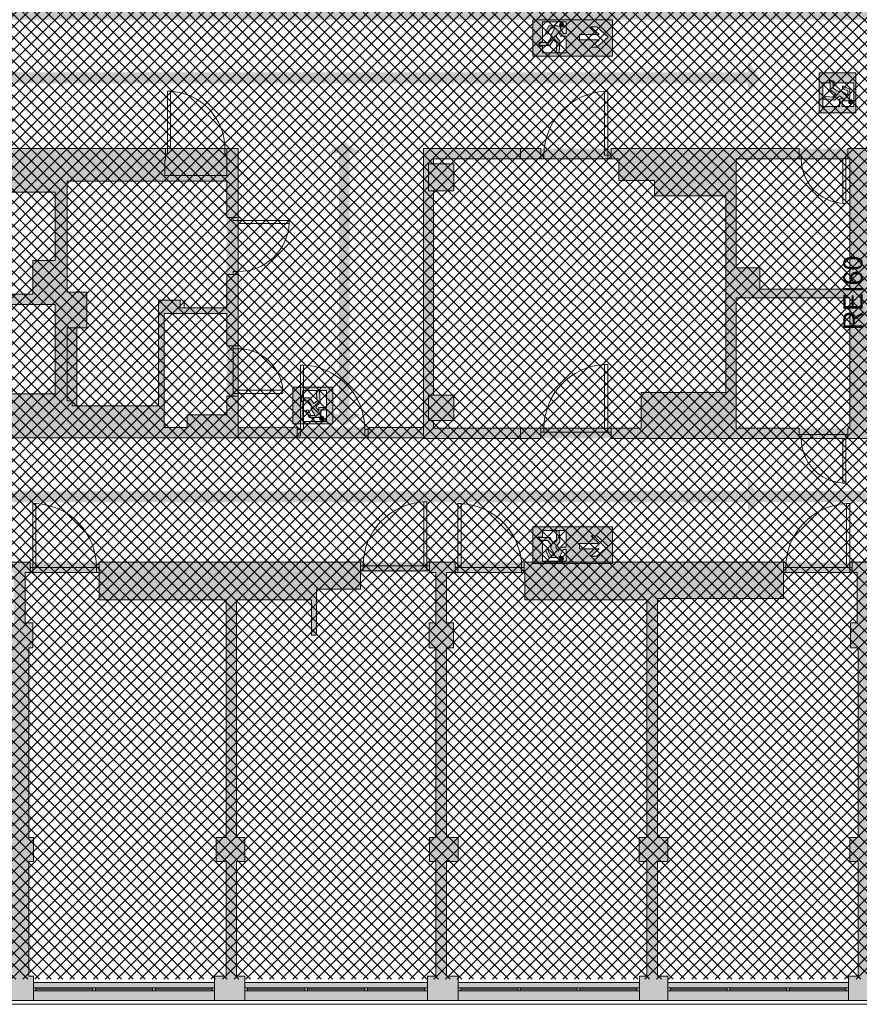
# Paper-space layout 'AP-11 STREFY POŻAROWE I EWAKUACJA - PIĘTRO 9' of a CAD drawing. Header units: millimetres. Extents: x 0 to 594, y 0 to 450.
# Tile 11 of 13: x 338 to 469, y 133 to 287. Entities that reach past the tile are written whole.
import ezdxf
from ezdxf.xclip import XClip

# ---------------------------------------------------------------- set-up
doc = ezdxf.new("R2010")
doc.units = ezdxf.units.MM
doc.header["$MEASUREMENT"] = 0
doc.header["$XCLIPFRAME"] = 0
for name, color, linetype, lineweight, true_color in [('A_ewakuacja_Nr_pióra__104', 7, 'Continuous', 5, 0x006532), ('A_podkład_Nr_pióra__254', 7, 'Continuous', 5, 0xfdfdfd), ('A_ppoż proj_Nr_pióra__104', 7, 'Continuous', 5, 0x006532), ('A_ppoż proj_Nr_pióra__211', 7, 'Continuous', 5, 0xfe65fe), ('A_ppoż proj_Nr_pióra__70', 7, 'Continuous', 5, 0x65fe00)]:
    doc.layers.add(name, color=color, linetype=linetype, lineweight=lineweight, true_color=true_color)
for name, color, linetype, lineweight in [('A_ewakuacja_Nr_pióra__4', 94, 'Continuous', 18), ('A_podkład_Nr_pióra__2', 8, 'Continuous', 13), ('A_ppoż proj_Nr_pióra__1', 7, 'Continuous', 20), ('A_ppoż proj_Nr_pióra__4', 94, 'Continuous', 18), ('A_ppoż proj_Nr_pióra__81', 2, 'Continuous', 5)]:
    doc.layers.add(name, color=color, linetype=linetype, lineweight=lineweight)
doc.layers.add('A_podrys', color=7, linetype='Continuous')
doc.styles.add('STYL_AUTOMATYCZNY_1', font='arial.ttf')

# ---------------------------------------------------------------- blocks, each defined once
blk = doc.blocks.new('Rysunek_1_1', base_point=(-1569.58, -182.91))
at = {"layer": 'A_ewakuacja_Nr_pióra__104', "linetype": 'Continuous', "lineweight": 0, "true_color": 0x004c26}
h = blk.add_hatch(color=118, dxfattribs=at)
h.paths.add_polyline_path([(418.26, 281.18), (430.75, 281.18), (430.75, 286.92), (418.26, 286.92)])
h.paths.add_polyline_path([(423.51, 286.57), (423.51, 284.74), (423.06, 284.74), (422.62, 285.54, 0.414214), (422.2, 285.95), (420.78, 285.95), (420.33, 284.95, 1.14772), (420.67, 284.8), (421.05, 285.63), (421.72, 285.63), (421.23, 284.78), (421.13, 284.61, 0.230447), (421.17, 284.11), (420.62, 283.33), (419.63, 283.33, 0.304489), (419.27, 282.86), (420.93, 282.86), (421.53, 283.76), (422.05, 283.31), (421.91, 281.77), (422.4, 281.77), (422.52, 283.53), (421.85, 284.33), (422.31, 284.96), (422.61, 284.36), (423.5, 284.36), (423.5, 281.73), (419.79, 281.73), (419.79, 282.78), (419.05, 282.78, -0.24241), (419.53, 283.44), (419.79, 283.44), (419.79, 286.57)], flags=0)
h.paths.add_polyline_path([(425.56, 284.59), (428.68, 284.59), (427.38, 285.79), (428.31, 285.79), (430.06, 284.2), (428.3, 282.6), (427.4, 282.6), (428.68, 283.78), (425.56, 283.78)], flags=0)
for points in [[(422.5, 286.26, 1), (423.09, 285.97, 1)], [(468.4, 274.14, 1), (467.78, 273.93, 1)], [(385.12, 224.12, 1), (385.33, 224.74, 1)], [(422.5, 202.38, 1), (423.09, 202.67, 1)]]:
    blk.add_hatch(color=118, dxfattribs=at).paths.add_polyline_path(points)
h = blk.add_hatch(color=118, dxfattribs=at)
h.paths.add_polyline_path([(468.9, 272.32), (468.9, 278.57), (463.15, 278.57), (463.15, 272.32)])
h.paths.add_polyline_path([(466.34, 274.52), (466.34, 273.33), (463.71, 273.33), (463.71, 277.04), (464.76, 277.04), (464.76, 277.48), (465.42, 277.3), (465.42, 277.04), (468.54, 277.04), (468.54, 273.32), (466.72, 273.32), (466.72, 274.21), (467.52, 274.21, 0.414214), (467.93, 274.62), (467.93, 276.05), (466.78, 276.56), (466.78, 276.16), (467.6, 275.77), (467.6, 275.11), (466.76, 275.6), (466.58, 275.7, 0.230447), (466.09, 275.66), (465.3, 276.21), (465.3, 277.2), (464.84, 277.33), (464.84, 275.9), (465.74, 275.3), (465.29, 274.78), (463.74, 274.92), (463.74, 274.43), (465.51, 274.3), (466.31, 274.98), (466.94, 274.52)], flags=0)
h = blk.add_hatch(color=118, dxfattribs=at)
h.paths.add_polyline_path([(386.94, 223.63), (386.94, 229.37), (380.69, 229.37), (380.69, 223.63)])
h.paths.add_polyline_path([(384.74, 226.18), (384.74, 225.58), (384.28, 226.22), (384.96, 227.01), (384.83, 228.78), (384.34, 228.78), (384.48, 227.23), (383.96, 226.78), (383.36, 227.69), (381.93, 227.69), (382.06, 227.22), (383.05, 227.22), (383.6, 226.43, 0.230447), (383.56, 225.94), (383.66, 225.76), (384.15, 224.92), (383.49, 224.92), (383.1, 225.74), (382.7, 225.74), (383.21, 224.59), (384.64, 224.59, 0.414214), (385.05, 225.01), (385.05, 225.8), (385.94, 225.8), (385.94, 223.98), (382.22, 223.98), (382.22, 227.1), (381.96, 227.1), (381.79, 227.76), (382.22, 227.76), (382.22, 228.81), (385.94, 228.81), (385.94, 226.18)], flags=0)
h = blk.add_hatch(color=118, dxfattribs=at)
h.paths.add_polyline_path([(418.26, 207.46), (418.26, 201.72), (430.75, 201.72), (430.75, 207.46)])
h.paths.add_polyline_path([(423.51, 202.07), (419.79, 202.07), (419.79, 205.2), (419.53, 205.2, -0.24241), (419.05, 205.86), (419.79, 205.86), (419.79, 206.91), (423.5, 206.91), (423.5, 204.28), (422.61, 204.28), (422.31, 203.68), (421.85, 204.31), (422.52, 205.11), (422.4, 206.87), (421.91, 206.87), (422.05, 205.33), (421.53, 204.87), (420.93, 205.78), (419.27, 205.78, 0.304489), (419.63, 205.31), (420.62, 205.31), (421.17, 204.53, 0.230447), (421.13, 204.03), (421.23, 203.86), (421.72, 203.01), (421.05, 203.01), (420.67, 203.84, 1.14772), (420.33, 203.69), (420.78, 202.69), (422.2, 202.69, 0.414214), (422.62, 203.1), (423.06, 203.9), (423.51, 203.9)], flags=0)
h.paths.add_polyline_path([(425.56, 204.05), (425.56, 204.86), (428.68, 204.86), (427.4, 206.04), (428.3, 206.04), (430.06, 204.44), (428.31, 202.85), (427.38, 202.85), (428.68, 204.05)], flags=0)
at = {"layer": 'A_podkład_Nr_pióra__254', "linetype": 'Continuous', "lineweight": 5, "true_color": 0xfdfdfd}
h = blk.add_hatch(color=7, dxfattribs=at)
h.paths.add_polyline_path([(70.72, 133.27), (539.52, 133.27), (539.52, 355.07), (203.12, 355.07), (203.12, 351.77), (203.17, 351.77), (203.17, 351.07), (203.77, 351.07), (203.77, 344.07), (203.77, 286.92), (269.37, 286.92), (372.12, 286.92), (514.02, 286.92), (520.91, 286.92), (533.82, 286.92), (533.82, 263.87), (514.02, 263.87), (514.02, 266.67), (486.32, 266.67), (486.32, 262.47), (471.82, 262.47), (471.82, 266.72), (401.12, 266.72), (401.12, 223.07), (372.12, 223.07), (372.12, 247.47), (371.32, 247.47), (371.32, 247.02), (370.32, 247.02), (370.32, 241.77), (363.67, 241.77), (363.02, 241.77), (363.02, 242.97), (359.62, 242.97), (359.62, 226.42), (346.82, 226.42), (346.82, 238.62), (348.42, 238.62), (348.42, 244.22), (345.32, 244.22), (345.32, 261.62), (370.32, 261.62), (370.32, 255.92), (371.32, 255.92), (371.32, 255.47), (372.12, 255.47), (372.12, 266.72), (296.52, 266.72), (296.52, 263.92), (248.98, 263.92), (248.98, 265.42), (245.88, 265.42), (245.88, 266.92), (203.77, 266.92), (203.72, 266.92), (203.32, 266.92), (203.32, 259.92), (207.72, 259.92), (207.72, 265.82), (215.12, 265.82), (215.12, 258.47), (215.52, 258.47), (215.52, 257.96), (215.58, 257.96), (215.58, 248.98), (215.52, 248.98), (215.52, 248.47), (215.12, 248.47), (215.12, 237.27), (215.52, 237.27), (215.52, 236.76), (215.58, 236.76), (215.58, 227.78), (215.52, 227.78), (215.52, 227.27), (215.12, 227.27), (215.12, 217.87), (214.89, 217.87), (214.89, 217.37), (214.89, 205.87), (215.12, 205.87), (215.12, 201.77), (203.32, 201.77), (169.12, 201.77), (169.12, 200.77), (168.57, 200.77), (168.57, 199.97), (169.12, 199.97), (169.77, 199.97), (169.77, 197.37), (171.77, 197.37), (171.77, 183.57), (161.07, 183.57), (161.07, 195.57), (161.07, 199.97), (161.57, 199.97), (161.57, 200.77), (161.07, 200.77), (161.07, 201.77), (149.37, 201.77), (149.37, 200.77), (141.37, 200.77), (141.37, 201.77), (88.38, 201.77, -0.025047), (88.42, 200.97), (80.92, 200.97), (80.92, 201.77), (76.12, 201.77), (76.12, 224.42), (123.82, 224.42), (123.82, 225.77), (138.22, 225.77), (138.22, 224.32), (142.27, 224.32), (142.27, 229.07), (165.52, 229.07), (165.52, 221.97), (169.72, 221.97), (169.72, 232.57), (168.87, 232.57), (168.87, 230.07), (165.27, 230.07), (165.27, 240.47), (168.87, 240.47), (168.87, 238.57), (169.72, 238.57), (169.72, 268.36), (169.14, 268.36), (168.55, 268.36), (168.55, 268.86), (167.97, 268.86), (167.97, 282.56), (167.97, 282.86), (168.57, 282.86), (168.57, 294.02), (175.94, 294.02), (181.14, 294.02), (182.17, 294.02), (182.17, 291.42), (184.77, 291.42), (184.77, 295.62), (184.77, 301.12), (184.76, 301.12), (178.39, 301.12), (173.77, 301.12), (173.77, 310.12), (173.77, 316.57), (173.77, 327.57), (173.77, 351.07), (174.77, 351.07), (174.77, 351.67), (174.77, 355.07), (70.72, 355.07)])
h.paths.add_polyline_path([(73.12, 268.72), (73.12, 286.32), (76.12, 286.32), (76.12, 294.02), (117.46, 294.02), (122.17, 294.02), (142.32, 294.02), (155.77, 294.02), (155.77, 294.82), (167.07, 294.82), (167.07, 268.36), (166.62, 268.36), (166.62, 260.02), (155.77, 260.02), (142.32, 260.02), (142.32, 264.32), (138.52, 264.32), (138.52, 262.52), (123.82, 262.52), (123.82, 264.22), (122.17, 264.22), (76.12, 264.22), (76.12, 268.72)], flags=0)
h.paths.add_polyline_path([(76.12, 351.77), (96.82, 351.77), (104.52, 351.77), (104.52, 351.07), (106.62, 351.07), (106.62, 321.72), (102.03, 321.72), (101.17, 320.86), (100.9, 320.59), (101.18, 320.31), (101.1, 320.22), (101.38, 319.94), (101.73, 320.29), (102.36, 320.92), (106.62, 320.92), (106.62, 319.32), (120.62, 319.32), (120.62, 318.82), (121.02, 318.82), (121.02, 318.94), (121.42, 318.94), (121.42, 319.32), (121.42, 320.12), (107.82, 320.12), (107.82, 351.07), (108.92, 351.07), (108.92, 351.77), (116.75, 351.77), (137.57, 351.77), (137.57, 351.07), (138.32, 351.07), (138.32, 344.07), (138.32, 329.62), (138.32, 318.62), (138.32, 302.32), (134.22, 302.32), (134.22, 295.62), (134.17, 295.62), (122.55, 295.62), (122.17, 295.62), (121.42, 295.62), (121.42, 302.72), (121.42, 309.32), (121.42, 309.7), (130.66, 309.7), (130.66, 310.1), (121.42, 310.1), (121.42, 309.7), (121.02, 309.7), (121.02, 309.82), (120.62, 309.82), (120.62, 309.32), (120.62, 302.72), (113.02, 302.72), (113.02, 304.72), (104.52, 304.72), (104.52, 302.72), (94.52, 302.72), (94.52, 313.08), (94.66, 313.22), (95.01, 313.58), (94.73, 313.86), (94.65, 313.77), (94.36, 314.06), (94.65, 314.34), (88.12, 320.87), (87.83, 320.59), (94.36, 314.06), (94.1, 313.79), (93.72, 313.41), (93.72, 302.72), (91.52, 302.72), (91.52, 302.32), (91.52, 295.22), (89.12, 295.22), (88.74, 295.22), (77.12, 295.22), (76.12, 295.22), (76.12, 325.82)], flags=0)
h.paths.add_polyline_path([(76.12, 200.17), (79.92, 200.17), (80.42, 200.17), (80.92, 200.17), (88.42, 200.17), (88.92, 200.17), (88.92, 195.97), (99.62, 195.97), (99.62, 177.87), (107.12, 177.87), (107.12, 161.87), (108.52, 161.87), (108.52, 179.27), (101.02, 179.27), (101.02, 186.97), (101.02, 195.97), (112.22, 195.97), (112.22, 200.37), (120.82, 200.37), (120.82, 196.37), (120.82, 191.37), (120.82, 184.27), (125.82, 184.27), (139.57, 184.27), (139.57, 144.07), (137.82, 144.07), (137.82, 137.27), (137.82, 136.57), (109.47, 136.57), (109.47, 137.27), (104.57, 137.27), (104.57, 136.57), (104.52, 136.57), (76.12, 136.57), (76.12, 166.77)], flags=0)
h.paths.add_polyline_path([(127.07, 191.57), (127.07, 196.37), (127.07, 199.22), (129.07, 199.22), (129.07, 199.97), (138.87, 199.97), (139.87, 199.97), (141.37, 199.97), (141.87, 199.97), (148.87, 199.97), (149.37, 199.97), (149.37, 195.57), (159.77, 195.57), (159.77, 183.57), (141.17, 183.57), (141.17, 188.37), (141.67, 188.37), (141.67, 192.57), (137.77, 192.57), (137.77, 191.57)], flags=0)
h.paths.add_polyline_path([(140.02, 329.62), (140.02, 344.07), (142.12, 344.07), (142.12, 351.07), (142.12, 351.77), (149.8, 351.77), (170.47, 351.77), (170.47, 351.07), (172.17, 351.07), (172.17, 327.57), (172.17, 316.57), (172.17, 310.12), (172.17, 301.12), (167.07, 301.12), (167.07, 295.62), (166.42, 295.62), (155.77, 295.62), (155.77, 302.32), (140.02, 302.32), (140.02, 318.62)], flags=0)
h.paths.add_polyline_path([(141.17, 144.07), (141.17, 178.77), (161.07, 178.77), (161.07, 182.17), (171.77, 182.17), (171.77, 171.17), (172.77, 171.17), (172.77, 170.67), (172.77, 162.67), (172.77, 162.17), (171.77, 162.17), (171.77, 137.27), (170.77, 137.27), (170.77, 136.57), (142.27, 136.57), (142.27, 137.27), (141.82, 137.27), (141.82, 144.07)], flags=0)
h.paths.add_polyline_path([(168.87, 241.47), (165.27, 241.47), (165.27, 259.02), (168.87, 259.02), (168.87, 256.72), (168.92, 256.72), (168.92, 242.62), (168.87, 242.62)], flags=0)
h.paths.add_polyline_path([(173.57, 170.17), (181.55, 170.17), (181.57, 170.17), (181.57, 170.67), (173.57, 170.67), (173.57, 171.17), (173.57, 197.37), (173.57, 199.97), (180.57, 199.97), (181.07, 199.97), (181.07, 200.77), (189.07, 200.77), (189.07, 199.97), (188.57, 199.97), (188.57, 191.99), (188.57, 191.97), (189.07, 191.97), (189.07, 199.97), (189.57, 199.97), (197.17, 199.97), (197.17, 195.72), (203.57, 195.72), (203.57, 188.42), (203.57, 144.17), (203.57, 137.27), (203.37, 137.27), (203.37, 136.57), (174.87, 136.57), (174.87, 137.27), (173.57, 137.27), (173.57, 162.17), (173.57, 162.67)], flags=0)
h.paths.add_polyline_path([(205.57, 344.07), (207.77, 344.07), (207.77, 351.06), (208.52, 351.07), (208.52, 351.77), (236.67, 351.77), (236.82, 351.77), (236.82, 351.07), (237.77, 351.07), (237.77, 312.77), (228.77, 312.77), (228.21, 312.27), (227.93, 312.01), (228.2, 311.72), (228.11, 311.63), (228.38, 311.34), (228.75, 311.67), (229.08, 311.97), (248.47, 311.97), (248.47, 311.47), (248.87, 311.47), (248.87, 311.59), (249.27, 311.59), (249.27, 312.77), (239.67, 312.77), (239.67, 344.07), (239.67, 351.07), (241.47, 351.07), (241.47, 351.77), (269.87, 351.77), (269.87, 351.07), (269.87, 344.07), (270.37, 344.07), (270.37, 312.77), (270.37, 300.52), (269.87, 300.52), (269.87, 296.42), (270.37, 296.42), (270.37, 288.72), (258.37, 288.72), (258.37, 291.02), (249.27, 291.02), (249.27, 300.52), (249.27, 302.35), (248.87, 302.35), (248.87, 302.47), (248.47, 302.47), (248.47, 301.97), (248.47, 293.12), (240.2, 293.12), (240.2, 295.1), (231.7, 295.1), (231.7, 293.12), (225.37, 293.12), (220.77, 293.12), (220.77, 302.12), (220.77, 304.46), (221.33, 304.97), (221.7, 305.3), (221.43, 305.6), (221.34, 305.52), (221.07, 305.82), (220.79, 305.56), (219.97, 304.82), (219.97, 293.12), (218.37, 293.12), (218.37, 288.72), (217.87, 288.72), (207.37, 288.72), (206.67, 288.72), (206.67, 296.42), (205.57, 296.42), (205.57, 300.52), (205.57, 313.82)], flags=0)
h.paths.add_polyline_path([(205.67, 188.37), (207.87, 188.37), (207.87, 195.47), (216.17, 195.47), (216.17, 197.67), (227.34, 197.67), (227.34, 200.97), (227.74, 200.97), (238.14, 200.97), (238.14, 158.82), (237.17, 158.82), (237.17, 155.02), (241.17, 155.02), (241.17, 157.57), (269.67, 157.57), (269.67, 155.02), (270.37, 155.02), (270.37, 137.07), (269.67, 137.07), (269.67, 136.07), (241.27, 136.07), (241.17, 136.07), (241.17, 137.07), (237.17, 137.07), (237.17, 136.07), (209.87, 136.07), (209.87, 137.07), (205.67, 137.07), (205.67, 155.02), (206.57, 155.02), (206.57, 158.82), (205.67, 158.82)], flags=0)
h.paths.add_polyline_path([(215.67, 201.77), (215.67, 221.97), (245.87, 221.97), (245.87, 223.17), (248.97, 223.17), (248.97, 224.07), (296.52, 224.07), (296.52, 221.32), (471.72, 221.32), (471.72, 225.94), (486.42, 225.94), (486.42, 221.32), (513.52, 221.32), (513.52, 224.27), (533.82, 224.27), (533.82, 201.92), (513.52, 201.92), (471.72, 201.92), (296.52, 201.92), (296.52, 201.77)], flags=0)
h.paths.add_polyline_path([(216.66, 248.47), (216.62, 248.47), (216.62, 258.47), (216.66, 258.47)], flags=0)
h.paths.add_polyline_path([(239.67, 184.81), (239.67, 195.47), (249.52, 195.47), (259.37, 195.47), (259.37, 200.77), (268.87, 200.77), (269.37, 200.77), (269.37, 195.47), (269.97, 195.47), (269.97, 192.72), (269.97, 188.82), (270.37, 188.82), (270.37, 158.82), (239.67, 158.82), (239.67, 172.89), (255.02, 172.89), (255.02, 174.14), (239.67, 174.14)], flags=0)
h.paths.add_polyline_path([(271.67, 200.32), (273.83, 200.32), (274.23, 200.32), (284.23, 200.32), (284.63, 200.32), (289.37, 200.32), (289.37, 195.52), (289.97, 195.52), (295.47, 195.52), (303.87, 195.52), (303.87, 158.82), (302.72, 158.82), (302.72, 155.02), (303.87, 155.02), (303.87, 137.07), (302.57, 137.07), (302.57, 136.07), (274.17, 136.07), (274.17, 137.07), (273.27, 137.07), (273.27, 155.02), (274.17, 155.02), (274.17, 158.82), (273.27, 158.82), (273.27, 188.82), (273.97, 188.82), (273.97, 192.72), (271.67, 192.72)], flags=0)
h.paths.add_polyline_path([(273.87, 300.52), (273.27, 300.52), (273.27, 344.07), (273.87, 344.07), (273.87, 351.06), (274.87, 351.07), (274.87, 351.77), (303.27, 351.77), (303.27, 351.07), (304.07, 351.07), (304.07, 312.77), (294.97, 312.77), (294.13, 312.01), (294.4, 311.72), (294.31, 311.63), (294.58, 311.34), (295.28, 311.97), (314.67, 311.97), (314.67, 311.47), (315.07, 311.47), (315.07, 311.59), (315.47, 311.59), (315.47, 312.77), (305.97, 312.77), (305.97, 351.07), (307.32, 351.07), (307.32, 351.77), (335.77, 351.77), (335.77, 351.07), (336.17, 351.07), (336.17, 344.07), (336.67, 344.07), (336.67, 300.52), (336.17, 300.52), (336.17, 296.42), (337.27, 296.42), (337.27, 288.72), (336.07, 288.72), (336.07, 298.72), (335.57, 298.72), (335.57, 298.71), (335.57, 288.72), (336.07, 288.72), (336.07, 287.92), (326.07, 287.92), (326.07, 288.72), (325.57, 288.72), (325.57, 292.72), (315.47, 292.72), (315.47, 302.35), (324.71, 302.35), (324.71, 302.75), (315.47, 302.75), (315.47, 302.35), (315.07, 302.35), (315.07, 302.47), (314.67, 302.47), (314.67, 292.72), (306.4, 292.72), (306.4, 294.72), (297.9, 294.72), (297.9, 292.74), (286.97, 292.72), (286.97, 304.46), (287.9, 305.3), (287.63, 305.6), (287.54, 305.52), (287.27, 305.82), (287.57, 306.09), (281.38, 312.94), (281.08, 312.67), (287.27, 305.82), (286.17, 304.82), (286.17, 292.72), (284.67, 292.72), (284.67, 288.72), (284.17, 288.72), (284.17, 287.92), (274.17, 287.92), (274.17, 288.72), (274.67, 288.72), (274.67, 298.71), (274.67, 298.72), (274.17, 298.72), (274.17, 288.72), (273.27, 288.72), (273.27, 296.42), (273.87, 296.42)], flags=0)
h.paths.add_polyline_path([(297.62, 242.32), (317.21, 242.32), (317.21, 226.52), (317.21, 223.12), (302.32, 223.12), (302.32, 226.52), (297.62, 226.52)], flags=0)
h.paths.add_polyline_path([(297.62, 261.82), (302.92, 261.82), (302.92, 264.92), (318.32, 264.92), (318.32, 261.82), (318.32, 261.72), (323.42, 261.72), (336.12, 261.72), (336.12, 259.92), (339.92, 259.92), (343.42, 259.92), (343.42, 249.22), (339.92, 249.22), (339.92, 243.92), (336.12, 243.92), (323.42, 243.92), (323.42, 243.32), (318.32, 243.32), (297.62, 243.32)], flags=0)
h.paths.add_polyline_path([(305.52, 195.52), (318.62, 195.52), (324.12, 195.52), (324.72, 195.52), (324.72, 200.32), (324.93, 200.32), (325.33, 200.32), (336.92, 200.32), (336.92, 192.42), (335.92, 192.42), (335.92, 188.52), (336.42, 188.52), (336.42, 158.82), (335.52, 158.82), (335.52, 155.02), (336.42, 155.02), (336.42, 137.07), (335.62, 137.07), (335.62, 136.07), (307.22, 136.07), (307.22, 137.07), (305.52, 137.07), (305.52, 155.02), (307.22, 155.02), (307.22, 158.82), (305.52, 158.82)], flags=0)
h.paths.add_polyline_path([(318.91, 242.32), (343.42, 242.32), (343.42, 228.32), (336.32, 228.32), (336.32, 223.12), (318.91, 223.12), (318.91, 228.32)], flags=0)
h.paths.add_polyline_path([(338.72, 200.32), (339.52, 200.32), (339.92, 200.32), (349.92, 200.32), (350.32, 200.32), (350.32, 196.02), (350.92, 196.02), (356.42, 196.02), (370.22, 196.02), (370.22, 158.82), (368.67, 158.82), (368.67, 155.02), (370.22, 155.02), (370.22, 137.07), (368.42, 137.07), (368.42, 136.07), (340.02, 136.07), (340.02, 137.07), (339.32, 137.07), (339.32, 155.02), (340.02, 155.02), (340.02, 158.82), (339.32, 158.82), (339.32, 188.52), (339.92, 188.52), (339.92, 192.42), (338.72, 192.42)], flags=0)
h.paths.add_polyline_path([(338.87, 288.72), (338.87, 296.42), (339.97, 296.42), (339.97, 300.52), (339.37, 300.52), (339.37, 344.07), (339.97, 344.07), (339.97, 351.77), (368.27, 351.77), (368.27, 351.07), (370.27, 351.07), (370.27, 292.72), (351.67, 292.72), (351.67, 288.72), (351.17, 288.72), (351.17, 298.72), (350.67, 298.72), (350.67, 298.71), (350.67, 288.72), (351.17, 288.72), (351.17, 287.92), (341.17, 287.92), (341.17, 288.72)], flags=0)
h.paths.add_polyline_path([(360.52, 223.02), (360.52, 240.87), (370.32, 240.87), (370.32, 235.82), (371.32, 235.82), (371.32, 227.92), (370.32, 227.92), (370.32, 225.02), (364.12, 225.02), (364.12, 223.02)], flags=0)
h.paths.add_polyline_path([(373.17, 158.82), (371.87, 158.82), (371.87, 196.02), (383.58, 196.02), (383.58, 190.52), (384.38, 190.52), (384.38, 197.72), (391.28, 197.72), (391.28, 200.58), (391.68, 200.58), (402.08, 200.58), (402.08, 200.32), (403.07, 200.32), (403.07, 192.42), (402.02, 192.42), (402.02, 188.52), (403.07, 188.52), (403.07, 158.82), (402.07, 158.82), (402.07, 155.02), (403.07, 155.02), (403.07, 137.07), (401.77, 137.07), (401.77, 136.07), (373.17, 136.07), (373.17, 137.07), (371.87, 137.07), (371.87, 155.02), (373.17, 155.02)], flags=0)
h.paths.add_polyline_path([(372.07, 339.57), (391.57, 339.57), (391.57, 341.37), (391.67, 341.37), (391.67, 340.82), (392.17, 340.82), (401.87, 340.82), (401.87, 341.37), (401.97, 341.37), (401.97, 287.52), (393.42, 287.52), (392.92, 287.52), (392.92, 303.32), (391.52, 303.32), (391.52, 288.32), (372.07, 288.32)], flags=0)
h.paths.add_polyline_path([(402.72, 228.12), (402.72, 260.12), (405.92, 260.12), (405.92, 264.32), (402.72, 264.32), (402.72, 265.12), (431.72, 265.12), (431.72, 261.72), (437.32, 261.72), (437.32, 259.32), (448.52, 259.32), (448.52, 228.52), (435.22, 228.52), (435.22, 222.92), (420.02, 222.92), (416.32, 222.92), (402.72, 222.92), (402.72, 224.12), (405.92, 224.12), (405.92, 228.12)], flags=0)
h.paths.add_polyline_path([(406.52, 288.72), (403.67, 288.72), (403.67, 296.42), (406.02, 296.42), (406.02, 300.52), (403.67, 300.52), (403.67, 339.57), (406.07, 339.57), (406.07, 351.07), (406.42, 351.07), (406.42, 351.77), (434.82, 351.77), (434.82, 351.07), (435.92, 351.07), (435.92, 312.87), (427.32, 312.87), (426.48, 312.11), (426.75, 311.82), (426.66, 311.73), (426.93, 311.44), (427.63, 312.07), (447.02, 312.07), (447.02, 311.57), (447.42, 311.57), (447.42, 311.69), (447.82, 311.69), (447.82, 312.87), (437.52, 312.87), (437.52, 344.07), (437.52, 351.07), (439.12, 351.07), (439.12, 351.77), (467.62, 351.77), (467.62, 351.07), (467.62, 344.07), (468.77, 344.07), (468.77, 312.87), (468.77, 300.42), (467.67, 300.42), (467.67, 296.32), (468.77, 296.32), (468.77, 288.72), (455.82, 288.72), (455.82, 292.82), (447.82, 292.82), (447.82, 300.42), (447.82, 302.45), (447.42, 302.45), (447.42, 302.57), (447.02, 302.57), (447.02, 292.82), (430.25, 292.82), (419.32, 292.82), (419.32, 304.56), (420.25, 305.4), (419.98, 305.7), (419.89, 305.62), (419.62, 305.92), (419.92, 306.19), (413.73, 313.04), (413.43, 312.77), (419.62, 305.92), (418.52, 304.92), (418.52, 292.82), (417.02, 292.82), (417.02, 288.72)], flags=0)
h.paths.add_polyline_path([(404.77, 155.02), (406.57, 155.02), (406.57, 158.82), (404.77, 158.82), (404.77, 188.52), (405.82, 188.52), (405.82, 192.42), (404.77, 192.42), (404.77, 200.32), (406.12, 200.32), (406.52, 200.32), (416.52, 200.32), (416.92, 200.32), (417.02, 200.32), (417.02, 196.02), (417.62, 196.02), (423.12, 196.02), (436.12, 196.02), (436.12, 158.82), (434.92, 158.82), (434.92, 155.02), (436.12, 155.02), (436.12, 137.07), (434.97, 137.07), (434.97, 136.07), (406.57, 136.07), (406.57, 137.07), (404.77, 137.07)], flags=0)
h.paths.add_polyline_path([(437.82, 155.02), (439.42, 155.02), (439.42, 158.82), (437.82, 158.82), (437.82, 196.22), (451.42, 196.22), (456.92, 196.22), (457.52, 196.22), (457.52, 200.32), (467.92, 200.32), (468.32, 200.32), (469.07, 200.32), (469.07, 192.42), (468.02, 192.42), (468.02, 188.52), (469.22, 188.52), (469.22, 158.82), (467.92, 158.82), (467.92, 155.02), (469.22, 155.02), (469.22, 137.07), (467.72, 137.07), (467.72, 136.07), (439.42, 136.07), (439.42, 137.07), (437.82, 137.07)], flags=0)
h.paths.add_polyline_path([(453.82, 248.02), (450.12, 248.02), (450.12, 265.12), (467.92, 265.12), (467.92, 244.72), (453.82, 244.72)], flags=0)
h.paths.add_polyline_path([(460.02, 222.92), (450.12, 222.92), (450.12, 243.32), (467.92, 243.32), (467.92, 222.92), (467.62, 222.92), (467.62, 221.92), (460.02, 221.92)], flags=0)
h.paths.add_polyline_path([(470.47, 315.42), (471.19, 315.42), (471.19, 315.97), (471.64, 315.97), (471.64, 306.87), (472.14, 306.87), (472.14, 306.88), (472.14, 315.97), (471.64, 315.97), (471.64, 316.57), (471.19, 316.57), (471.19, 316.92), (470.47, 316.92), (470.47, 344.07), (471.62, 344.07), (471.62, 351.06), (472.32, 351.07), (472.32, 351.77), (472.42, 351.77), (500.72, 351.77), (500.72, 351.07), (501.82, 351.07), (501.82, 336.02), (501.82, 316.92), (491.32, 316.92), (490.82, 316.92), (487.22, 316.92), (481.24, 316.92), (481.24, 316.57), (480.74, 316.57), (480.74, 315.97), (481.24, 315.97), (481.24, 315.42), (486.42, 315.42), (486.42, 305.92), (484.63, 305.92), (484.63, 288.72), (481.92, 288.72), (470.47, 288.72), (470.47, 296.32), (471.47, 296.32), (471.47, 300.42), (470.47, 300.42)], flags=0)
h.paths.add_polyline_path([(470.67, 200.32), (482.57, 200.32), (482.97, 200.32), (483.02, 200.32), (483.02, 195.72), (483.62, 195.72), (489.12, 195.72), (502.22, 195.72), (502.22, 158.82), (500.32, 158.82), (500.32, 155.02), (502.22, 155.02), (502.22, 137.07), (500.72, 137.07), (500.72, 136.07), (472.42, 136.07), (472.42, 137.07), (470.92, 137.07), (470.92, 155.02), (472.42, 155.02), (472.42, 158.82), (470.92, 158.82), (470.92, 188.52), (471.92, 188.52), (471.92, 192.42), (470.67, 192.42)], flags=0)
h.paths.add_polyline_path([(485.83, 292.72), (485.83, 304.42), (487.92, 304.42), (487.92, 315.42), (490.82, 315.42), (490.82, 316.12), (491.32, 316.12), (501.82, 316.12), (501.82, 304.42), (518.92, 304.42), (518.92, 292.72), (492.52, 292.72)], flags=0)
h.paths.add_polyline_path([(503.42, 327.82), (505.44, 327.82), (507.52, 327.82), (507.52, 331.52), (513.52, 331.52), (513.52, 333.22), (507.52, 333.22), (503.42, 333.22), (503.42, 351.07), (505.02, 351.07), (505.02, 351.77), (533.32, 351.77), (533.32, 318.62), (533.32, 288.72), (532.92, 288.72), (532.42, 288.72), (522.42, 288.72), (521.92, 288.72), (520.42, 288.72), (520.42, 305.52), (522.22, 305.52), (522.22, 309.72), (503.42, 309.72), (503.42, 318.91)], flags=0)
h.paths.add_polyline_path([(503.92, 178.92), (521.92, 178.92), (521.92, 200.32), (522.52, 200.32), (522.52, 201.12), (532.92, 201.12), (533.32, 201.12), (533.32, 158.82), (531.42, 158.82), (531.42, 155.02), (533.32, 155.02), (533.32, 137.07), (531.22, 137.07), (531.22, 136.07), (504.82, 136.07), (504.82, 137.07), (503.92, 137.07), (503.92, 155.02), (504.82, 155.02), (504.82, 158.82), (503.92, 158.82), (503.92, 161.27), (508.72, 161.27), (508.72, 165.77), (503.92, 165.77), (503.92, 169.37)], flags=0)
h.paths.add_polyline_path([(503.92, 195.72), (511.12, 195.72), (511.12, 201.12), (520.92, 201.12), (520.92, 183.32), (503.92, 183.32)], flags=0)
at = {"layer": 'A_ppoż proj_Nr_pióra__104', "linetype": 'Continuous', "lineweight": 5, "true_color": 0x006532}
for points in [[(222.09, 275.2), (222.09, 276.97), (452, 276.97), (452, 275.2), (453.81, 277.82), (452, 280.44), (452, 278.67), (222.09, 278.67), (222.09, 280.44), (220.29, 277.82)], [(386.12, 265.99), (387.89, 265.99), (387.89, 225.14), (386.12, 225.14), (388.74, 223.33), (391.36, 225.14), (389.59, 225.14), (389.59, 265.99), (391.36, 265.99), (388.74, 267.79)], [(484.24, 216.97), (481.62, 218.77), (479, 216.97), (480.77, 216.97), (480.77, 213.07), (430.45, 213.07), (430.45, 211.37), (494.47, 211.37), (494.47, 213.07), (482.47, 213.07), (482.47, 216.97)], [(229.71, 209.54), (229.71, 211.31), (452, 211.31), (452, 209.54), (453.81, 212.16), (452, 214.78), (452, 213.01), (229.71, 213.01), (229.71, 214.78), (227.9, 212.16)]]:
    blk.add_hatch(color=128, dxfattribs=at).paths.add_polyline_path(points)
at = {"layer": 'A_ppoż proj_Nr_pióra__211', "linetype": 'Continuous', "lineweight": 5, "true_color": 0xfe65fe}
h = blk.add_hatch(dxfattribs=at)
h.set_pattern_fill('bloczki_betonowe_0001', color=211, style=0, pattern_type=2)
h.set_pattern_definition([(45, (-1569.5778, -182.9054), (-0.9192388, 0.9192388), []), (135, (-1569.5778, -182.9054), (0.9192388, 0.9192388), [])])
h.paths.add_polyline_path([(216.52, 201.72), (205.42, 201.72), (205.42, 136.62), (533.52, 136.62), (533.52, 351.82), (204.32, 351.82), (204.32, 266.92), (214.72, 266.92), (246.22, 266.92), (246.22, 221.92), (216.52, 221.92)])
at = {"layer": 'A_ppoż proj_Nr_pióra__4', "linetype": 'Continuous', "lineweight": 0, "true_color": 0x002000}
for points in [[(539.52, 263.87), (467.92, 263.87), (467.92, 260.57), (539.52, 260.57)], [(467.92, 260.57), (467.92, 227.57), (469.42, 227.57), (469.42, 260.57)], [(539.52, 227.57), (467.92, 227.57), (467.92, 224.27), (539.52, 224.27)]]:
    blk.add_hatch(color=98, dxfattribs=at).paths.add_polyline_path(points)
at = {"layer": 'A_ppoż proj_Nr_pióra__70', "linetype": 'Continuous', "lineweight": 0, "true_color": 0x193f00}
blk.add_hatch(color=88, dxfattribs=at).paths.add_polyline_path([(468.52, 286.92), (539.52, 286.92), (539.52, 288.72), (468.52, 288.72)])
at = {"layer": 'A_ppoż proj_Nr_pióra__81', "linetype": 'Continuous', "lineweight": 0, "true_color": 0x3f3f00}
for points in [[(205.47, 286.92), (468.52, 286.92), (468.52, 288.72), (205.47, 288.72)], [(296.52, 264.92), (372.12, 264.92), (372.12, 266.72), (296.52, 266.72)], [(401.12, 266.72), (401.12, 222.92), (402.72, 222.92), (402.72, 266.72)], [(402.72, 265.12), (468.52, 265.12), (468.52, 266.72), (402.72, 266.72)], [(370.32, 264.92), (370.32, 222.92), (372.12, 222.92), (372.12, 264.92)], [(469.52, 221.32), (469.52, 224.27), (467.92, 224.27), (467.92, 221.32)], [(296.52, 221.32), (372.12, 221.32), (372.12, 222.92), (296.52, 222.92)], [(401.12, 221.32), (467.92, 221.32), (467.92, 222.92), (401.12, 222.92)], [(216.17, 201.92), (216.17, 200.32), (539.52, 200.32), (539.52, 201.92)]]:
    blk.add_hatch(color=48, dxfattribs=at).paths.add_polyline_path(points)
at = {"layer": 'A_ewakuacja_Nr_pióra__4', "color": 94, "linetype": 'Continuous', "lineweight": 18, "flags": 128}
for points in [[(430.75, 286.92), (418.26, 286.92), (418.26, 281.18), (430.75, 281.18)], [(425.56, 283.78), (425.56, 284.59), (428.68, 284.59), (427.38, 285.79), (428.31, 285.79), (430.06, 284.2), (428.3, 282.6), (427.4, 282.6), (428.68, 283.78)], [(430.75, 201.72), (418.26, 201.72), (418.26, 207.46), (430.75, 207.46)], [(425.56, 204.86), (425.56, 204.05), (428.68, 204.05), (427.38, 202.85), (428.31, 202.85), (430.06, 204.44), (428.3, 206.04), (427.4, 206.04), (428.68, 204.86)]]:
    blk.add_lwpolyline(points, close=True, dxfattribs=at)
for points in [[(423.5, 281.73), (423.5, 284.36), (422.61, 284.36), (422.31, 284.96), (421.85, 284.33), (422.52, 283.53), (422.4, 281.77), (421.91, 281.77), (422.05, 283.31), (421.53, 283.76), (420.93, 282.86), (419.27, 282.86, -0.304489), (419.63, 283.33), (420.62, 283.33), (421.17, 284.11, -0.230447), (421.13, 284.61), (421.23, 284.78), (421.72, 285.63), (421.05, 285.63), (420.67, 284.8, -1.14772), (420.33, 284.95), (420.78, 285.95), (422.2, 285.95, -0.414214), (422.62, 285.54), (423.06, 284.74), (423.51, 284.74), (423.51, 286.57), (419.79, 286.57), (419.79, 283.44), (419.53, 283.44, 0.24241), (419.05, 282.78), (419.79, 282.78), (419.79, 281.73)], [(463.71, 273.33), (466.34, 273.33), (466.34, 274.52), (466.94, 274.52), (466.31, 274.98), (465.51, 274.3), (463.74, 274.43), (463.74, 274.92), (465.29, 274.78), (465.74, 275.3), (464.84, 275.9), (464.84, 277.33), (465.3, 277.2), (465.3, 276.21), (466.09, 275.66, -0.230447), (466.58, 275.7), (466.76, 275.6), (467.6, 275.11), (467.6, 275.77), (466.78, 276.16), (466.78, 276.56), (467.93, 276.05), (467.93, 274.62, -0.414214), (467.52, 274.21), (466.72, 274.21), (466.72, 273.32), (468.54, 273.32), (468.54, 277.04), (465.42, 277.04), (465.42, 277.3), (464.76, 277.48), (464.76, 277.04), (463.71, 277.04)], [(385.94, 228.81), (385.94, 226.18), (384.74, 226.18), (384.74, 225.58), (384.28, 226.22), (384.96, 227.01), (384.83, 228.78), (384.34, 228.78), (384.48, 227.23), (383.96, 226.78), (383.36, 227.69), (381.93, 227.69), (382.06, 227.22), (383.05, 227.22), (383.6, 226.43, 0.230447), (383.56, 225.94), (383.66, 225.76), (384.15, 224.92), (383.49, 224.92), (383.1, 225.74), (382.7, 225.74), (383.21, 224.59), (384.64, 224.59, 0.414214), (385.05, 225.01), (385.05, 225.8), (385.94, 225.8), (385.94, 223.98), (382.22, 223.98), (382.22, 227.1), (381.96, 227.1), (381.79, 227.76), (382.22, 227.76), (382.22, 228.81)], [(423.5, 206.91), (423.5, 204.28), (422.61, 204.28), (422.31, 203.68), (421.85, 204.31), (422.52, 205.11), (422.4, 206.87), (421.91, 206.87), (422.05, 205.33), (421.53, 204.87), (420.93, 205.78), (419.27, 205.78, 0.304489), (419.63, 205.31), (420.62, 205.31), (421.17, 204.53, 0.230447), (421.13, 204.03), (421.23, 203.86), (421.72, 203.01), (421.05, 203.01), (420.67, 203.84, 1.14772), (420.33, 203.69), (420.78, 202.69), (422.2, 202.69, 0.414214), (422.62, 203.1), (423.06, 203.9), (423.51, 203.9), (423.51, 202.07), (419.79, 202.07), (419.79, 205.2), (419.53, 205.2, -0.24241), (419.05, 205.86), (419.79, 205.86), (419.79, 206.91)]]:
    blk.add_lwpolyline(points, format="xyb", close=True, dxfattribs=at)
for points in [[(463.15, 272.32), (463.15, 278.57), (468.9, 278.57), (468.9, 272.32)], [(468.9, 272.32), (463.15, 272.32)], [(386.94, 229.37), (380.69, 229.37), (380.69, 223.63), (386.94, 223.63)], [(386.94, 223.63), (386.94, 229.37)]]:
    blk.add_lwpolyline(points, dxfattribs=at)
at = {"layer": 'A_ewakuacja_Nr_pióra__4', "color": 94, "linetype": 'Continuous', "lineweight": 18}
for centre in [(422.79, 286.11), (468.09, 274.04), (385.22, 224.43), (422.79, 202.53)]:
    blk.add_circle(centre, 0.328, dxfattribs=at)
at = {"layer": 'A_podkład_Nr_pióra__2', "color": 8, "linetype": 'Continuous', "lineweight": 13}
for p, q in [((361.02, 275.72), (361.02, 265.92)), ((361.02, 275.72), (361.52, 275.72)), ((361.52, 266.72), (361.52, 275.72)), ((430.02, 275.72), (429.52, 275.72)), ((429.52, 265.72), (429.52, 275.72)), ((430.02, 275.72), (430.02, 265.12)), ((372.12, 266.72), (296.52, 266.72)), ((360.72, 266.72), (360.72, 264.92)), ((361.02, 265.92), (360.72, 265.92)), ((370.02, 266.72), (370.02, 265.92)), ((370.02, 265.92), (370.32, 265.92)), ((370.32, 266.72), (370.32, 262.52)), ((372.12, 221.42), (372.12, 266.72)), ((419.52, 266.72), (401.12, 266.72)), ((401.12, 266.72), (401.12, 221.32)), ((416.32, 266.72), (416.32, 265.12)), ((419.52, 266.72), (419.52, 265.12)), ((419.52, 265.72), (420.02, 265.72)), ((420.02, 265.72), (420.02, 265.12)), ((430.52, 265.72), (429.52, 265.72)), ((430.52, 266.72), (430.52, 265.12)), ((460.02, 266.72), (430.52, 266.72)), ((460.02, 266.72), (460.02, 265.12)), ((460.32, 265.72), (460.02, 265.72)), ((460.32, 265.72), (460.32, 265.12)), ((467.32, 265.72), (467.32, 258.12)), ((467.62, 265.72), (467.32, 265.72)), ((467.62, 266.72), (467.62, 265.12)), ((471.82, 266.72), (467.62, 266.72)), ((360.62, 262.52), (360.62, 264.92)), ((360.62, 264.92), (360.72, 264.92)), ((401.92, 264.32), (401.92, 260.12)), ((405.92, 264.32), (401.92, 264.32)), ((402.72, 264.32), (402.72, 265.12)), ((402.72, 265.12), (431.72, 265.12)), ((405.92, 260.12), (405.92, 264.32)), ((431.72, 265.12), (431.72, 261.72)), ((450.12, 265.12), (450.12, 248.02)), ((467.92, 265.12), (450.12, 265.12)), ((466.82, 265.12), (466.82, 258.12)), ((467.92, 244.72), (467.92, 265.12)), ((370.32, 262.52), (360.62, 262.52)), ((345.32, 261.62), (370.32, 261.62)), ((345.32, 244.22), (345.32, 261.62)), ((370.32, 261.62), (370.32, 255.92)), ((431.72, 261.72), (437.32, 261.72)), ((437.32, 261.72), (437.32, 259.32)), ((343.42, 259.92), (336.12, 259.92)), ((343.42, 249.22), (343.42, 259.92)), ((401.92, 260.12), (405.92, 260.12)), ((402.72, 228.12), (402.72, 260.12)), ((437.32, 259.32), (448.52, 259.32)), ((448.52, 259.32), (448.52, 228.52)), ((467.32, 258.12), (466.82, 258.12)), ((370.32, 255.92), (372.12, 255.92)), ((371.32, 255.47), (371.32, 255.92)), ((380.12, 255.47), (371.32, 255.47)), ((372.12, 254.97), (380.12, 254.97)), ((380.12, 255.47), (380.12, 254.97)), ((339.92, 243.92), (339.92, 249.22)), ((339.92, 249.22), (343.42, 249.22)), ((370.32, 247.02), (372.12, 247.02)), ((370.32, 247.02), (370.32, 241.77)), ((372.12, 247.47), (371.32, 247.47)), ((371.32, 247.47), (371.32, 247.02)), ((450.12, 248.02), (453.82, 248.02)), ((453.82, 248.02), (453.82, 244.72)), ((323.42, 243.92), (339.92, 243.92)), ((348.42, 244.22), (345.32, 244.22)), ((348.42, 238.62), (348.42, 244.22)), ((453.82, 244.72), (467.92, 244.72)), ((343.42, 242.32), (318.91, 242.32)), ((343.42, 228.32), (343.42, 242.32)), ((363.02, 242.97), (359.62, 242.97)), ((359.62, 242.97), (359.62, 226.42)), ((363.02, 241.77), (363.02, 242.97)), ((363.67, 241.77), (363.67, 242.97)), ((450.12, 222.92), (450.12, 243.32)), ((450.12, 243.32), (467.92, 243.32)), ((467.92, 243.32), (467.92, 222.92)), ((370.32, 240.87), (360.52, 240.87)), ((360.52, 240.87), (360.52, 223.02)), ((370.32, 241.77), (363.02, 241.77)), ((370.32, 235.82), (370.32, 240.87)), ((345.32, 227.22), (345.32, 238.62)), ((345.32, 238.62), (348.42, 238.62)), ((346.82, 238.62), (346.82, 226.42)), ((370.32, 235.82), (372.12, 235.82)), ((371.32, 227.92), (371.32, 235.82)), ((372.12, 235.37), (371.32, 235.37)), ((430.02, 232.92), (429.52, 232.92)), ((429.52, 222.92), (429.52, 232.92)), ((430.02, 232.92), (430.02, 222.32)), ((381.85, 232.82), (381.85, 221.72)), ((382.35, 232.82), (381.85, 232.82)), ((382.35, 222.72), (382.35, 232.82)), ((336.32, 228.32), (343.42, 228.32)), ((379.12, 228.37), (371.32, 228.37)), ((372.12, 228.87), (379.12, 228.87)), ((379.12, 228.37), (379.12, 228.87)), ((448.52, 228.52), (435.22, 228.52)), ((435.22, 228.52), (435.22, 222.92)), ((346.12, 227.22), (345.32, 227.22)), ((346.12, 226.42), (346.12, 227.22)), ((370.32, 227.92), (372.12, 227.92)), ((370.32, 225.02), (370.32, 227.92)), ((401.92, 228.12), (401.92, 224.12)), ((405.92, 228.12), (401.92, 228.12)), ((405.92, 224.12), (405.92, 228.12)), ((359.62, 226.42), (346.12, 226.42)), ((364.12, 223.02), (364.12, 225.02)), ((364.12, 225.02), (370.32, 225.02)), ((401.92, 224.12), (405.92, 224.12)), ((402.72, 222.92), (402.72, 224.12)), ((360.52, 223.02), (364.12, 223.02)), ((372.12, 223.07), (381.35, 223.02)), ((381.35, 223.02), (381.35, 221.42)), ((381.35, 222.72), (382.35, 222.72)), ((392.45, 222.72), (391.95, 222.72)), ((391.95, 222.72), (391.95, 221.72)), ((392.45, 223.02), (401.12, 223.02)), ((392.45, 221.42), (392.45, 223.02)), ((435.22, 222.92), (402.72, 222.92)), ((416.32, 222.92), (416.32, 221.32)), ((419.52, 221.32), (419.52, 222.92)), ((419.52, 222.32), (430.52, 222.32)), ((420.02, 222.92), (420.02, 222.32)), ((430.52, 221.32), (430.52, 222.92)), ((460.02, 222.92), (450.12, 222.92)), ((460.02, 222.92), (460.02, 221.32)), ((467.62, 222.92), (467.62, 221.32)), ((467.92, 222.92), (467.62, 222.92)), ((316.68, 221.42), (401.12, 221.42)), ((381.85, 221.72), (381.35, 221.72)), ((391.95, 221.72), (392.45, 221.72)), ((401.12, 221.32), (419.52, 221.32)), ((430.52, 221.32), (471.72, 221.32)), ((467.62, 221.92), (460.02, 221.92)), ((460.32, 221.32), (460.32, 221.92)), ((466.82, 221.32), (466.82, 214.32)), ((467.32, 214.32), (467.32, 221.92)), ((467.32, 214.32), (466.82, 214.32)), ((401.68, 211.38), (401.18, 211.38)), ((401.18, 201.38), (401.18, 211.38)), ((401.68, 211.38), (401.68, 200.58)), ((339.92, 211.12), (339.92, 200.32)), ((339.92, 211.12), (340.42, 211.12)), ((340.42, 201.12), (340.42, 211.12)), ((406.52, 211.12), (406.52, 200.32)), ((406.52, 211.12), (407.02, 211.12)), ((407.02, 201.12), (407.02, 211.12)), ((467.42, 201.12), (467.42, 211.12)), ((467.42, 211.12), (467.92, 211.12)), ((467.92, 200.32), (467.92, 211.12)), ((339.52, 201.92), (335.73, 201.92)), ((339.52, 200.32), (339.52, 201.92)), ((350.32, 201.12), (339.52, 201.12)), ((349.92, 201.12), (349.92, 200.32)), ((350.32, 201.92), (350.32, 196.02)), ((391.28, 201.92), (350.32, 201.92)), ((391.28, 201.92), (391.28, 197.72)), ((402.08, 201.38), (391.28, 201.38)), ((391.28, 200.58), (402.08, 200.58)), ((391.68, 201.38), (391.68, 200.58)), ((406.12, 201.92), (402.08, 201.92)), ((402.08, 201.92), (402.08, 200.32)), ((406.12, 200.32), (406.12, 201.92)), ((416.92, 201.12), (406.12, 201.12)), ((416.52, 201.12), (416.52, 200.32)), ((416.92, 200.32), (416.92, 201.92)), ((457.52, 201.92), (416.92, 201.92)), ((457.52, 201.92), (457.52, 196.22)), ((468.32, 201.12), (457.52, 201.12)), ((457.92, 200.32), (457.92, 201.12)), ((468.32, 201.92), (468.32, 200.32)), ((472.17, 201.92), (468.32, 201.92)), ((338.72, 200.32), (338.72, 192.42)), ((350.32, 200.32), (338.72, 200.32)), ((402.08, 200.32), (403.07, 200.32)), ((403.07, 200.32), (403.07, 192.42)), ((417.02, 200.32), (404.77, 200.32)), ((404.77, 200.32), (404.77, 192.42)), ((417.02, 196.02), (417.02, 200.32)), ((469.07, 200.32), (457.52, 200.32)), ((469.07, 192.42), (469.07, 200.32)), ((384.38, 190.52), (384.38, 197.72)), ((384.38, 197.72), (391.28, 197.72)), ((370.22, 196.02), (350.32, 196.02)), ((370.22, 158.82), (370.22, 196.02)), ((371.87, 158.82), (371.87, 196.02)), ((371.87, 196.02), (383.58, 196.02)), ((383.58, 196.02), (383.58, 190.52)), ((436.12, 196.02), (417.02, 196.02)), ((436.12, 158.82), (436.12, 196.02)), ((437.82, 196.22), (437.82, 158.82)), ((457.52, 196.22), (437.82, 196.22)), ((338.72, 192.42), (339.92, 192.42)), ((339.92, 192.42), (339.92, 188.52)), ((403.07, 192.42), (402.02, 192.42)), ((402.02, 192.42), (402.02, 188.52)), ((404.77, 192.42), (405.82, 192.42)), ((405.82, 192.42), (405.82, 188.52)), ((468.02, 188.52), (468.02, 192.42)), ((468.02, 192.42), (469.07, 192.42)), ((383.58, 190.52), (384.38, 190.52)), ((339.92, 188.52), (339.32, 188.52)), ((339.32, 188.52), (339.32, 158.82)), ((402.02, 188.52), (403.07, 188.52)), ((403.07, 188.52), (403.07, 158.82)), ((405.82, 188.52), (404.77, 188.52)), ((404.77, 188.52), (404.77, 158.82)), ((469.22, 188.52), (468.02, 188.52)), ((469.22, 158.82), (469.22, 188.52)), ((339.32, 158.82), (340.02, 158.82)), ((340.02, 158.82), (340.02, 155.02)), ((368.67, 155.02), (368.67, 158.82)), ((368.67, 158.82), (370.22, 158.82)), ((373.17, 158.82), (371.87, 158.82)), ((373.17, 155.02), (373.17, 158.82)), ((403.07, 158.82), (402.07, 158.82)), ((402.07, 158.82), (402.07, 155.02)), ((404.77, 158.82), (406.57, 158.82)), ((406.57, 158.82), (406.57, 155.02)), ((434.92, 155.02), (434.92, 158.82)), ((434.92, 158.82), (436.12, 158.82)), ((437.82, 158.82), (439.42, 158.82)), ((439.42, 158.82), (439.42, 155.02)), ((467.92, 155.02), (467.92, 158.82)), ((467.92, 158.82), (469.22, 158.82)), ((340.02, 155.02), (339.32, 155.02)), ((339.32, 155.02), (339.32, 137.07)), ((370.22, 155.02), (368.67, 155.02)), ((370.22, 137.07), (370.22, 155.02)), ((371.87, 137.07), (371.87, 155.02)), ((371.87, 155.02), (373.17, 155.02)), ((402.07, 155.02), (403.07, 155.02)), ((403.07, 155.02), (403.07, 137.07)), ((406.57, 155.02), (404.77, 155.02)), ((404.77, 155.02), (404.77, 137.07)), ((436.12, 155.02), (434.92, 155.02)), ((436.12, 137.07), (436.12, 155.02)), ((439.42, 155.02), (437.82, 155.02)), ((437.82, 155.02), (437.82, 137.07)), ((469.22, 155.02), (467.92, 155.02)), ((469.22, 137.07), (469.22, 155.02)), ((339.32, 137.07), (340.02, 137.07)), ((340.02, 137.07), (340.02, 133.27)), ((340.02, 136.07), (368.42, 136.07)), ((368.42, 133.27), (368.42, 137.07)), ((368.42, 137.07), (370.22, 137.07)), ((373.17, 137.07), (371.87, 137.07)), ((373.17, 133.27), (373.17, 137.07)), ((401.77, 136.07), (373.17, 136.07)), ((401.77, 133.27), (401.77, 137.07)), ((403.07, 137.07), (401.77, 137.07)), ((404.77, 137.07), (406.57, 137.07)), ((406.57, 133.27), (406.57, 137.07)), ((406.57, 136.07), (434.97, 136.07)), ((434.97, 133.27), (434.97, 137.07)), ((434.97, 137.07), (436.12, 137.07)), ((437.82, 137.07), (439.42, 137.07)), ((439.42, 133.27), (439.42, 137.07)), ((439.42, 136.07), (467.72, 136.07)), ((467.72, 137.07), (467.72, 133.27)), ((467.72, 137.07), (469.22, 137.07)), ((340.02, 135.27), (368.42, 135.27)), ((368.42, 134.77), (340.02, 134.77)), ((340.42, 134.77), (340.42, 135.27)), ((340.42, 135.02), (349.35, 135.02)), ((349.35, 134.77), (349.35, 135.27)), ((349.75, 134.77), (349.75, 135.27)), ((349.75, 135.02), (358.69, 135.02)), ((358.69, 134.77), (358.69, 135.27)), ((359.09, 134.77), (359.09, 135.27)), ((359.09, 135.02), (368.02, 135.02)), ((368.02, 134.77), (368.02, 135.27)), ((373.17, 135.27), (401.77, 135.27)), ((401.77, 134.77), (373.17, 134.77)), ((373.57, 134.77), (373.57, 135.27)), ((373.57, 135.02), (382.57, 135.02)), ((382.57, 134.77), (382.57, 135.27)), ((382.97, 134.77), (382.97, 135.27)), ((382.97, 135.02), (391.97, 135.02)), ((391.97, 134.77), (391.97, 135.27)), ((392.37, 134.77), (392.37, 135.27)), ((392.37, 135.02), (401.37, 135.02)), ((401.37, 134.77), (401.37, 135.27)), ((406.57, 135.27), (434.97, 135.27)), ((434.97, 134.77), (406.57, 134.77)), ((406.97, 134.77), (406.97, 135.27)), ((406.97, 135.02), (415.9, 135.02)), ((415.9, 134.77), (415.9, 135.27)), ((416.3, 134.77), (416.3, 135.27)), ((416.3, 135.02), (425.24, 135.02)), ((425.24, 134.77), (425.24, 135.27)), ((425.64, 134.77), (425.64, 135.27)), ((425.64, 135.02), (434.57, 135.02)), ((434.57, 134.77), (434.57, 135.27)), ((439.42, 135.27), (467.72, 135.27)), ((467.72, 134.77), (439.42, 134.77)), ((439.82, 134.77), (439.82, 135.27)), ((439.82, 135.02), (448.72, 135.02)), ((448.72, 134.77), (448.72, 135.27)), ((449.12, 134.77), (449.12, 135.27)), ((449.12, 135.02), (458.02, 135.02)), ((458.02, 134.77), (458.02, 135.27)), ((458.42, 134.77), (458.42, 135.27)), ((458.42, 135.02), (467.32, 135.02)), ((467.32, 134.77), (467.32, 135.27)), ((70.72, 133.27), (539.52, 133.27)), ((533.82, 132.67), (207.37, 132.67))]:
    blk.add_line(p, q, dxfattribs=at)
for centre, radius, start, end in [((361.02, 266.72), 9, 0, 87.1725), ((430.02, 265.72), 10, 92.5451, 180), ((467.32, 265.12), 7, 180, 266.3666), ((372.12, 255.47), 8, 270, 356.8198), ((372.12, 228.37), 7, 3.6334, 90), ((381.85, 222.72), 10.1, 0, 90), ((430.02, 222.92), 10, 92.5451, 180), ((467.35, 221.33), 7.03, 180.108, 265.6498), ((401.71, 201.38), 10.02, 92.9899, 179.9477), ((339.9, 201.11), 10.02, 0.0523, 87.0101), ((406.5, 201.11), 10.02, 0.0523, 87.0101), ((467.94, 201.11), 10.02, 92.9899, 179.9477)]:
    blk.add_arc(centre, radius, start, end, dxfattribs=at)
at = {"layer": 'A_ppoż proj_Nr_pióra__1', "color": 7, "linetype": 'Continuous', "lineweight": 20, "insert": (468.45, 244.12), "char_height": 3, "attachment_point": 5, "rotation": 90, "style": 'STYL_AUTOMATYCZNY_1'}
blk.add_mtext('\\A1;{\\pqc;\\fArial|b0|i0|c238|p0;\\W1.000000;REI60}', dxfattribs=at)

psp = doc.layouts.new('AP-11 STREFY POŻAROWE I EWAKUACJA - PIĘTRO 9')

# ---------------------------------------------------------------- block references
at = {"layer": 'A_podrys', "color": 37, "linetype": 'Continuous', "lineweight": 5, "true_color": 0x656532}
ref = psp.add_blockref('Rysunek_1_1', (-1569.58, -182.91), dxfattribs=at)
XClip(ref).set_block_clipping_path([(30.1094372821, 102.0072376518), (554.9170298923, 445.1)])

doc.saveas('drawing.dxf')
